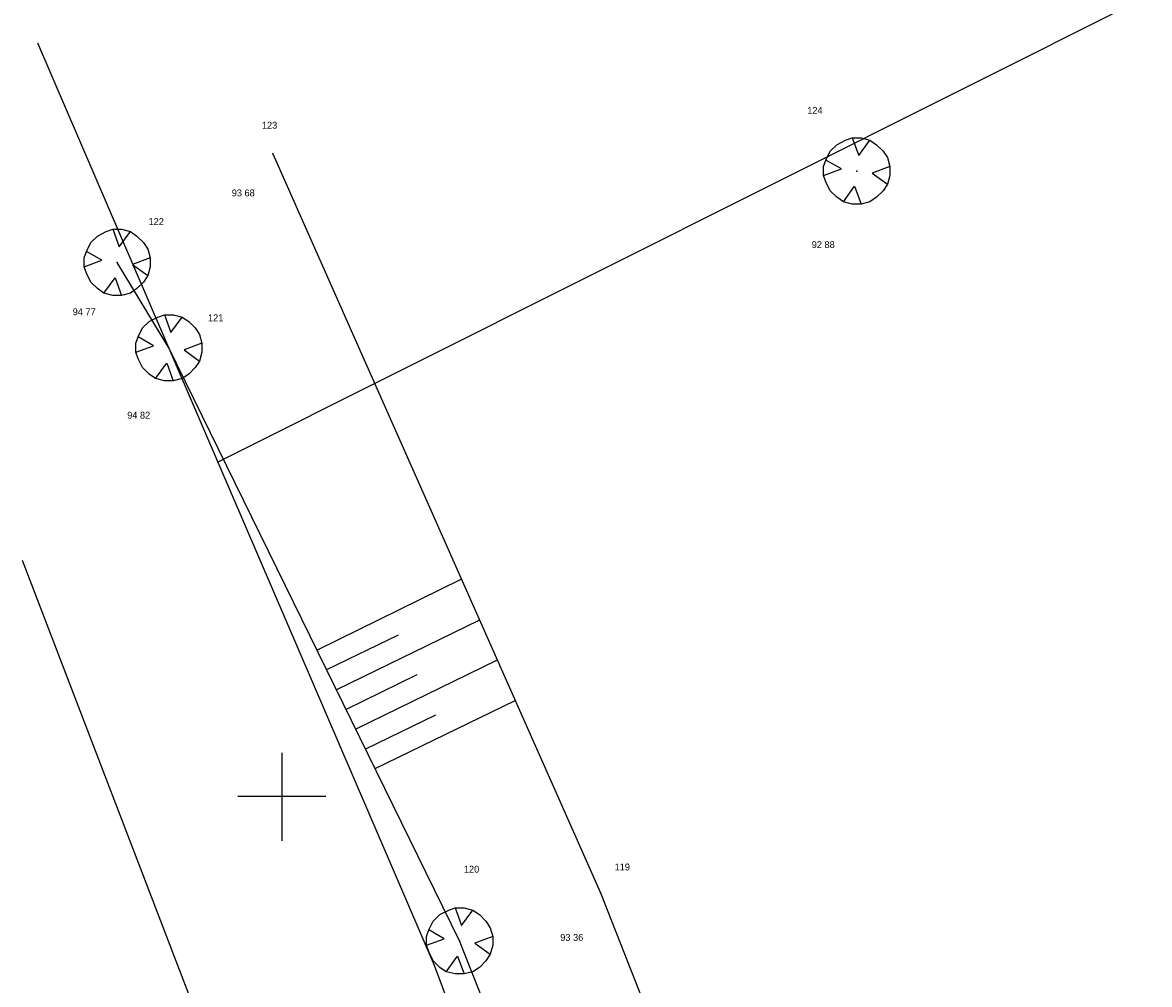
# Model space of a CAD drawing. Extents: x -667835 to -63364, y -1149389 to -953716.
# Tile 16 of 29: x -603955 to -583476, y -1032663 to -1015182. Entities that reach past the tile are written whole.
import ezdxf

# ---------------------------------------------------------------- set-up
doc = ezdxf.new("R2010")
doc.units = 0
doc.header["$MEASUREMENT"] = 0
doc.layers.add('podklad- geometr', color=1, linetype='Continuous')
doc.styles.add('SPIRITTXTSTYLE1', font='ROMAN')
doc.styles.add('SPIRITTXTSTYLE5', font='txt')

msp = doc.modelspace()

# ---------------------------------------------------------------- linework, layer by layer
at = {"layer": 'podklad- geometr', "color": 1, "linetype": 'Continuous', "ltscale": 1000}
for p, q in [((-562845.0552, -1004350.4406, -899100), (-600405.1684, -1023170.6125, -899100)), ((-603684.8052, -1015550.5344, -899100), (-600405.1684, -1023170.6125, -899100)), ((-599404.8403, -1017570.5656, -899100), (-593454.813, -1031000.3664, -899100)), ((-601295.0356, -1021090.507, -899100), (-602234.8989, -1019540.6047, -899100)), ((-596015.1216, -1031870.468, -899100), (-601295.0356, -1021090.507, -899100)), ((-600405.1684, -1023170.6125, -899100), (-596475.1763, -1032310.3625, -899100)), ((-598785.1138, -1038440.6086, -899100), (-603954.9497, -1024960.425, -899100)), ((-598594.8091, -1026580.4797, -899100), (-595984.8911, -1025300.3273, -899100)), ((-598244.8286, -1027300.593, -899100), (-595655.0708, -1026040.593, -899100)), ((-598425.0552, -1026940.5383, -899100), (-597125.1333, -1026310.343, -899100)), ((-597894.852, -1028020.3156, -899100), (-595334.9302, -1026770.3898, -899100)), ((-598064.9966, -1027660.6477, -899100), (-596784.8442, -1027030.4523, -899100)), ((-597544.8794, -1028740.425, -899100), (-595005.1059, -1027500.5813, -899100)), ((-597715.02, -1028380.3703, -899100), (-596444.938, -1027760.6398, -899100)), ((-599245.1567, -1028450.5227, -899100), (-599245.1567, -1030050.425, -899100)), ((-600045.1098, -1029240.3977, -899100), (-598444.8169, -1029240.3977, -899100)), ((-593454.813, -1031000.3664, -899100), (-587614.8598, -1045740.552, -899100)), ((-588445.0434, -1050980.5422, -899100), (-596015.1216, -1031870.468, -899100)), ((-596475.1763, -1032310.3625, -899100), (-585704.8989, -1060870.6359, -899100))]:
    msp.add_line(p, q, dxfattribs=at)
at = {"layer": 'podklad- geometr', "color": 3, "linetype": 'Continuous'}
for p, q in [((-589276.1098, -1017519.3078, -899100), (-589155.188, -1017401.4836, -899100)), ((-589155.188, -1017401.4836, -899100), (-588997.0591, -1017320.8703, -899100)), ((-588997.0591, -1017320.8703, -899100), (-588876.1372, -1017277.4602, -899100)), ((-588876.1372, -1017277.4602, -899100), (-588714.9067, -1017277.4602, -899100)), ((-588876.1372, -1017277.4602, -899100), (-588755.2114, -1017599.9211, -899100)), ((-588755.2114, -1017599.9211, -899100), (-588556.7739, -1017320.8703, -899100)), ((-588714.9067, -1017277.4602, -899100), (-588556.7739, -1017320.8703, -899100)), ((-588556.7739, -1017320.8703, -899100), (-588435.852, -1017401.4836, -899100)), ((-588435.852, -1017401.4836, -899100), (-588314.9302, -1017519.3078, -899100)), ((-589356.727, -1017680.5383, -899100), (-589276.1098, -1017519.3078, -899100)), ((-588314.9302, -1017519.3078, -899100), (-588234.313, -1017637.1281, -899100)), ((-589397.0356, -1017798.3586, -899100), (-589356.727, -1017680.5383, -899100)), ((-589397.0356, -1017959.5891, -899100), (-589397.0356, -1017798.3586, -899100)), ((-589074.5747, -1017841.7688, -899100), (-589356.727, -1017680.5383, -899100)), ((-588194.0083, -1017798.3586, -899100), (-588516.4692, -1017916.1828, -899100)), ((-588234.313, -1017637.1281, -899100), (-588194.0083, -1017798.3586, -899100)), ((-588194.0083, -1017798.3586, -899100), (-588194.0083, -1017959.5891, -899100)), ((-589397.0356, -1017959.5891, -899100), (-589074.5747, -1017841.7688, -899100)), ((-589356.727, -1018077.4133, -899100), (-589397.0356, -1017959.5891, -899100)), ((-588516.4692, -1017916.1828, -899100), (-588234.313, -1018120.8195, -899100)), ((-588194.0083, -1017959.5891, -899100), (-588234.313, -1018120.8195, -899100)), ((-589276.1098, -1018238.6438, -899100), (-589356.727, -1018077.4133, -899100)), ((-589034.2661, -1018437.0813, -899100), (-588835.8286, -1018158.0266, -899100)), ((-588835.8286, -1018158.0266, -899100), (-588714.9067, -1018480.4875, -899100)), ((-588234.313, -1018120.8195, -899100), (-588314.9302, -1018238.6438, -899100)), ((-589155.188, -1018356.4641, -899100), (-589276.1098, -1018238.6438, -899100)), ((-589034.2661, -1018437.0813, -899100), (-589155.188, -1018356.4641, -899100)), ((-588435.852, -1018356.4641, -899100), (-588556.7739, -1018437.0813, -899100)), ((-588314.9302, -1018238.6438, -899100), (-588435.852, -1018356.4641, -899100)), ((-588876.1372, -1018480.4875, -899100), (-589034.2661, -1018437.0813, -899100)), ((-588714.9067, -1018480.4875, -899100), (-588876.1372, -1018480.4875, -899100)), ((-588556.7739, -1018437.0813, -899100), (-588714.9067, -1018480.4875, -899100)), ((-602594.9614, -1019062.0109, -899100), (-602433.7309, -1018981.3938, -899100)), ((-602433.7309, -1018981.3938, -899100), (-602315.9106, -1018937.9875, -899100)), ((-602315.9106, -1018937.9875, -899100), (-602154.6802, -1018937.9875, -899100)), ((-602315.9106, -1018937.9875, -899100), (-602198.0864, -1019260.4484, -899100)), ((-602198.0864, -1019260.4484, -899100), (-601993.4497, -1018981.3938, -899100)), ((-602154.6802, -1018937.9875, -899100), (-601993.4497, -1018981.3938, -899100)), ((-601993.4497, -1018981.3938, -899100), (-601875.6255, -1019062.0109, -899100)), ((-602793.3989, -1019341.0617, -899100), (-602712.7856, -1019179.8313, -899100)), ((-602712.7856, -1019179.8313, -899100), (-602594.9614, -1019062.0109, -899100)), ((-601875.6255, -1019062.0109, -899100), (-601757.8052, -1019179.8313, -899100)), ((-601757.8052, -1019179.8313, -899100), (-601677.188, -1019297.6555, -899100)), ((-602836.8091, -1019458.8859, -899100), (-602793.3989, -1019341.0617, -899100)), ((-602836.8091, -1019620.1164, -899100), (-602836.8091, -1019458.8859, -899100)), ((-602514.3481, -1019502.2922, -899100), (-602793.3989, -1019341.0617, -899100)), ((-601633.7817, -1019458.8859, -899100), (-601956.2427, -1019576.7063, -899100)), ((-601677.188, -1019297.6555, -899100), (-601633.7817, -1019458.8859, -899100)), ((-601633.7817, -1019458.8859, -899100), (-601633.7817, -1019620.1164, -899100)), ((-602836.8091, -1019620.1164, -899100), (-602514.3481, -1019502.2922, -899100)), ((-602793.3989, -1019737.9367, -899100), (-602836.8091, -1019620.1164, -899100)), ((-601956.2427, -1019576.7063, -899100), (-601677.188, -1019781.3469, -899100)), ((-601633.7817, -1019620.1164, -899100), (-601677.188, -1019781.3469, -899100)), ((-602712.7856, -1019899.1672, -899100), (-602793.3989, -1019737.9367, -899100)), ((-602477.1411, -1020097.6047, -899100), (-602272.5005, -1019818.5539, -899100)), ((-602272.5005, -1019818.5539, -899100), (-602154.6802, -1020141.0148, -899100)), ((-601677.188, -1019781.3469, -899100), (-601757.8052, -1019899.1672, -899100)), ((-602594.9614, -1020016.9914, -899100), (-602712.7856, -1019899.1672, -899100)), ((-602477.1411, -1020097.6047, -899100), (-602594.9614, -1020016.9914, -899100)), ((-601875.6255, -1020016.9914, -899100), (-601993.4497, -1020097.6047, -899100)), ((-601757.8052, -1019899.1672, -899100), (-601875.6255, -1020016.9914, -899100)), ((-602315.9106, -1020141.0148, -899100), (-602477.1411, -1020097.6047, -899100)), ((-602154.6802, -1020141.0148, -899100), (-602315.9106, -1020141.0148, -899100)), ((-601993.4497, -1020097.6047, -899100), (-602154.6802, -1020141.0148, -899100)), ((-601772.9848, -1020732.4055, -899100), (-601655.1645, -1020614.5852, -899100)), ((-601655.1645, -1020614.5852, -899100), (-601493.9341, -1020533.968, -899100)), ((-601493.9341, -1020533.968, -899100), (-601376.1098, -1020490.5617, -899100)), ((-601376.1098, -1020490.5617, -899100), (-601214.8794, -1020490.5617, -899100)), ((-601376.1098, -1020490.5617, -899100), (-601258.2895, -1020813.0227, -899100)), ((-601258.2895, -1020813.0227, -899100), (-601053.6489, -1020533.968, -899100)), ((-601214.8794, -1020490.5617, -899100), (-601053.6489, -1020533.968, -899100)), ((-601053.6489, -1020533.968, -899100), (-600935.8286, -1020614.5852, -899100)), ((-600935.8286, -1020614.5852, -899100), (-600818.0044, -1020732.4055, -899100)), ((-601853.602, -1020893.6359, -899100), (-601772.9848, -1020732.4055, -899100)), ((-600818.0044, -1020732.4055, -899100), (-600737.3911, -1020850.2297, -899100)), ((-600737.3911, -1020850.2297, -899100), (-600693.9809, -1021011.4602, -899100)), ((-601897.0083, -1021011.4602, -899100), (-601853.602, -1020893.6359, -899100)), ((-601897.0083, -1021172.6906, -899100), (-601897.0083, -1021011.4602, -899100)), ((-601897.0083, -1021172.6906, -899100), (-601574.5473, -1021054.8664, -899100)), ((-601574.5473, -1021054.8664, -899100), (-601853.602, -1020893.6359, -899100)), ((-600693.9809, -1021011.4602, -899100), (-601016.4419, -1021129.2805, -899100)), ((-600693.9809, -1021011.4602, -899100), (-600693.9809, -1021172.6906, -899100)), ((-601853.602, -1021290.5109, -899100), (-601897.0083, -1021172.6906, -899100)), ((-601772.9848, -1021451.7414, -899100), (-601853.602, -1021290.5109, -899100)), ((-601016.4419, -1021129.2805, -899100), (-600737.3911, -1021333.9211, -899100)), ((-600693.9809, -1021172.6906, -899100), (-600737.3911, -1021333.9211, -899100)), ((-601655.1645, -1021569.5656, -899100), (-601772.9848, -1021451.7414, -899100)), ((-601537.3403, -1021650.1789, -899100), (-601332.7036, -1021371.1281, -899100)), ((-601332.7036, -1021371.1281, -899100), (-601214.8794, -1021693.5891, -899100)), ((-600818.0044, -1021451.7414, -899100), (-600935.8286, -1021569.5656, -899100)), ((-600737.3911, -1021333.9211, -899100), (-600818.0044, -1021451.7414, -899100)), ((-601537.3403, -1021650.1789, -899100), (-601655.1645, -1021569.5656, -899100)), ((-601376.1098, -1021693.5891, -899100), (-601537.3403, -1021650.1789, -899100)), ((-601214.8794, -1021693.5891, -899100), (-601376.1098, -1021693.5891, -899100)), ((-601053.6489, -1021650.1789, -899100), (-601214.8794, -1021693.5891, -899100)), ((-600935.8286, -1021569.5656, -899100), (-601053.6489, -1021650.1789, -899100)), ((-596371.9614, -1031390.6086, -899100), (-596210.7309, -1031309.9953, -899100)), ((-596210.7309, -1031309.9953, -899100), (-596092.9106, -1031269.6867, -899100)), ((-596092.9106, -1031269.6867, -899100), (-595931.6802, -1031269.6867, -899100)), ((-596092.9106, -1031269.6867, -899100), (-595975.0864, -1031592.1477, -899100)), ((-595975.0864, -1031592.1477, -899100), (-595770.4497, -1031309.9953, -899100)), ((-595931.6802, -1031269.6867, -899100), (-595770.4497, -1031309.9953, -899100)), ((-595770.4497, -1031309.9953, -899100), (-595652.6255, -1031390.6086, -899100)), ((-596570.3989, -1031669.6633, -899100), (-596489.7856, -1031511.5305, -899100)), ((-596489.7856, -1031511.5305, -899100), (-596371.9614, -1031390.6086, -899100)), ((-595652.6255, -1031390.6086, -899100), (-595534.8052, -1031511.5305, -899100)), ((-595534.8052, -1031511.5305, -899100), (-595454.188, -1031632.4563, -899100)), ((-596613.8091, -1031790.5852, -899100), (-596570.3989, -1031669.6633, -899100)), ((-596291.3481, -1031830.8938, -899100), (-596570.3989, -1031669.6633, -899100)), ((-595454.188, -1031632.4563, -899100), (-595410.7817, -1031790.5852, -899100)), ((-596613.8091, -1031951.8156, -899100), (-596613.8091, -1031790.5852, -899100)), ((-596613.8091, -1031951.8156, -899100), (-596291.3481, -1031830.8938, -899100)), ((-596570.3989, -1032072.7375, -899100), (-596613.8091, -1031951.8156, -899100)), ((-595410.7817, -1031790.5852, -899100), (-595733.2427, -1031911.507, -899100)), ((-595733.2427, -1031911.507, -899100), (-595454.188, -1032109.9445, -899100)), ((-595410.7817, -1031951.8156, -899100), (-595454.188, -1032109.9445, -899100)), ((-595410.7817, -1031790.5852, -899100), (-595410.7817, -1031951.8156, -899100)), ((-596489.7856, -1032230.8664, -899100), (-596570.3989, -1032072.7375, -899100)), ((-596254.1411, -1032432.4055, -899100), (-596049.5005, -1032150.2531, -899100)), ((-596049.5005, -1032150.2531, -899100), (-595931.6802, -1032472.7141, -899100)), ((-595454.188, -1032109.9445, -899100), (-595534.8052, -1032230.8664, -899100)), ((-596371.9614, -1032351.7922, -899100), (-596489.7856, -1032230.8664, -899100)), ((-596254.1411, -1032432.4055, -899100), (-596371.9614, -1032351.7922, -899100)), ((-595652.6255, -1032351.7922, -899100), (-595770.4497, -1032432.4055, -899100)), ((-595534.8052, -1032230.8664, -899100), (-595652.6255, -1032351.7922, -899100)), ((-596092.9106, -1032472.7141, -899100), (-596254.1411, -1032432.4055, -899100)), ((-595931.6802, -1032472.7141, -899100), (-596092.9106, -1032472.7141, -899100)), ((-595770.4497, -1032432.4055, -899100), (-595931.6802, -1032472.7141, -899100))]:
    msp.add_line(p, q, dxfattribs=at)
at = {"layer": 'podklad- geometr', "color": 1, "linetype": 'Continuous', "ltscale": 1000}
for p in [(-599404.8403, -1017570.5656, -305419.9688), (-588795.02, -1017880.6242, -306219.9688), (-602234.8989, -1019540.6047, -304329.9688), (-601295.0356, -1021090.507, -304279.9688), (-593454.813, -1031000.3664, -305739.9688), (-596015.1216, -1031870.468, -304810)]:
    msp.add_point(p, dxfattribs=at)

# ---------------------------------------------------------------- texts
for s, style, p in [('124', 'SPIRITTXTSTYLE5', (-589694.9653, -1016840.3781, -899100)), ('123', 'SPIRITTXTSTYLE5', (-599604.8247, -1017110.5148, -899100)), ('93 68', 'SPIRITTXTSTYLE5', (-600153.2388, -1018340.2844, -899100)), ('122', 'SPIRITTXTSTYLE5', (-601665.1645, -1018860.4094, -899100)), ('92 88', 'SPIRITTXTSTYLE5', (-589613.188, -1019280.1555, -899100)), ('94 77', 'SPIRITTXTSTYLE5', (-603043.3755, -1020500.2336, -899100)), ('121', 'SPIRITTXTSTYLE5', (-600585.0005, -1020610.3039, -899100)), ('94 82', 'SPIRITTXTSTYLE5', (-602053.1294, -1022380.3508, -899100)), ('120', 'SPIRITTXTSTYLE1', (-595934.8911, -1030630.6203, -899100)), ('119', 'SPIRITTXTSTYLE1', (-593195.1411, -1030590.3156, -899100)), ('93 36', 'SPIRITTXTSTYLE1', (-594183.063, -1031870.468, -899100))]:
    msp.add_text(s, height=125, dxfattribs=dict(at, style=style)).set_placement(p)

doc.saveas('drawing.dxf')
